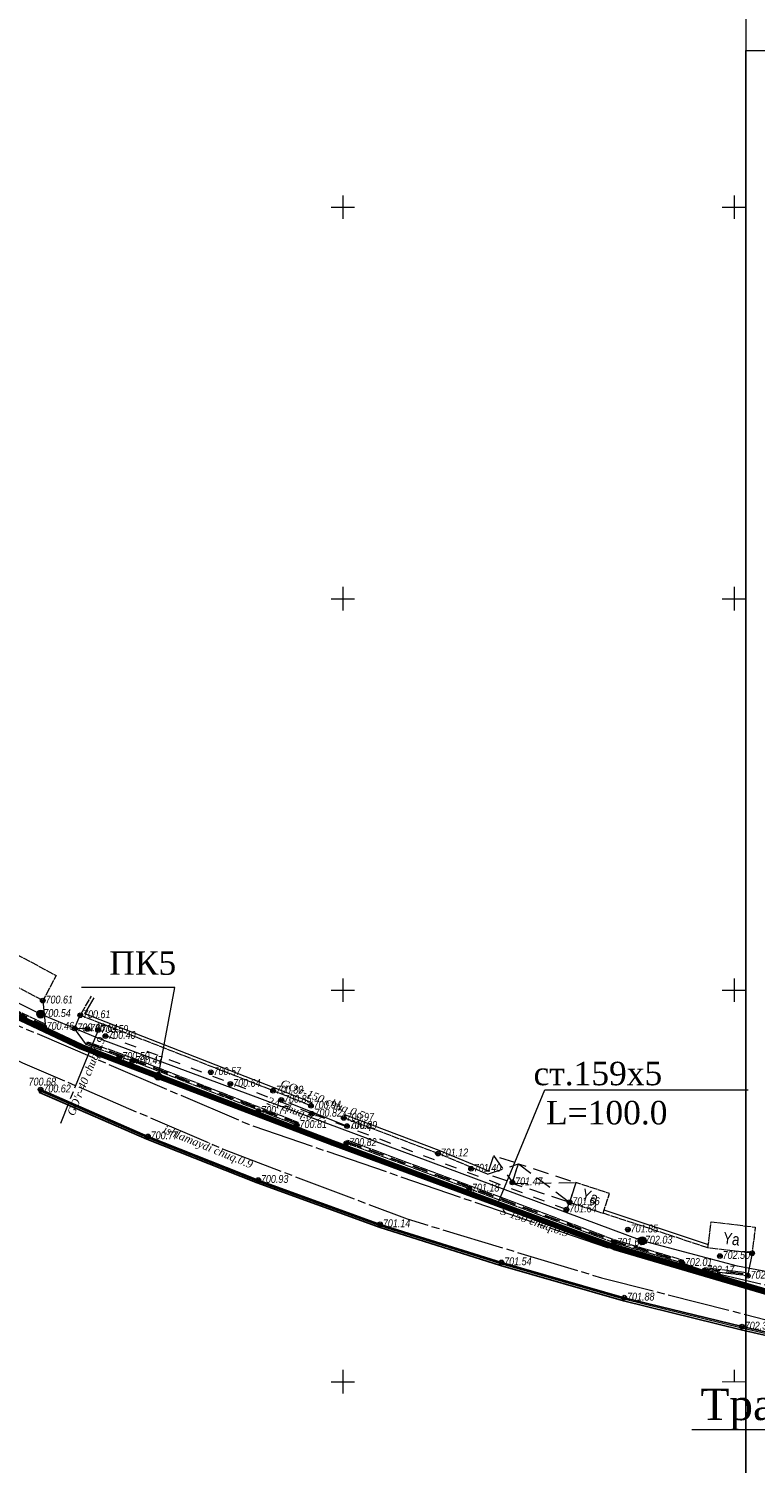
# Model space of a CAD drawing. Header units: millimetres. Extents: x 366033 to 446362, y 4247208 to 4265071.
# Tile 70 of 159: x 434975 to 435068, y 4254321 to 4254505. Entities that reach past the tile are written whole.
import ezdxf
from ezdxf import colors
from ezdxf.entities.mleader import LeaderData, LeaderLine
from ezdxf.enums import TextEntityAlignment as Align
from ezdxf.math import Vec2, Vec3

# ---------------------------------------------------------------- set-up
doc = ezdxf.new("R2010")
doc.units = ezdxf.units.MM
doc.header["$PDMODE"] = 32
doc.header["$PDSIZE"] = 0.6
for name, pattern in [('Auto_Street_NotBorder_Line_m1', [3, 1.5, -1.5]), ('Build_Contour_Canopy_m1', [3, 2, -1]), ('Build_Contour_Notresid_m1', [1, 1, 0]), ('Build_Contour_Resid_m1', [1, 1, 0]), ('Commnctn_Gas_Line_Unground_m1', [10, 8, -0.5, 1, -0.5]), ('Commnctn_Waterpipes_Line_Unground_m1', [10, 8, -0.5, 1, -0.5]), ('Fence_Stone_Contour_Mr1m_m1', [1, 1, 0]), ('Hydrotech_Tray_Gutter_m1', [1, 1, 0]), ('Hydrotech_Tray_Water_m1', [3, 2, -1])]:
    doc.linetypes.add(name, pattern=pattern)
for name, color, linetype, lineweight, true_color in [('AUTO#_ROADS_EXIST_L', 7, 'Continuous', 15, 0x000000), ('COMMN_OBJCT_#####_B', 7, 'Continuous', 15, 0x000000), ('COMMN_OBJCT_CONCT_L', 7, 'Continuous', 15, 0x000000), ('COMMN_OBJCT_CONCT_T', 7, 'Continuous', 15, 0x000000), ('COMMN_OBJCT_WATER_L', 7, 'Continuous', 15, 0x000000), ('COMMN_OBJCT_WATER_T', 7, 'Continuous', 15, 0x000000), ('COMMN_OBJCT_WELL#_B', 7, 'Continuous', 15, 0x000000), ('FENCE_GRDRL_#####_B', 7, 'Continuous', 15, 0x000000)]:
    doc.layers.add(name, color=color, linetype=linetype, lineweight=lineweight, true_color=true_color)
for name, color, linetype, true_color in [('BUILD_CANOP_CNTUR_P', 7, 'Continuous', 0x000000), ('BUILD_NORES_CNTUR_P', 7, 'Continuous', 0x000000), ('BUILD_NORES_TITLE_T', 7, 'Continuous', 0x000000), ('BUILD_RESID_CNTUR_P', 7, 'Continuous', 0x000000), ('COMMN_OBJCT_GAS##_L', 7, 'Continuous', 0x000000), ('COMMN_OBJCT_GAS##_T', 7, 'Continuous', 0x000000), ('FENCE_GRDRL_#####_L', 7, 'Continuous', 0x000000), ('GEODS_POINT_GRID#_B', 7, 'Continuous', 0x000000), ('HYDRO_TECHN_CNSTR_L', 7, 'Continuous', 0x000000), ('RELEF_POINT_PICKT_B', 7, 'Continuous', 0x000000), ('RELEF_POINT_PICKT_T', 7, 'Continuous', 0x000000)]:
    doc.layers.add(name, color=color, linetype=linetype, true_color=true_color)
doc.layers.add('КАБЕЛ', color=20, linetype='Continuous', lineweight=50)
doc.layers.add('стен', color=7, linetype='Continuous')
doc.styles.add('ISOPEUR', font='isocpeui.ttf')
doc.styles.add('БМ-431 (Times New Roman К)', font='timesi.ttf', dxfattribs={"height": 1})
doc.styles.add('Д-431 (Arial Narrow К)', font='ARIALNI.TTF', dxfattribs={"height": 1})
doc.styles.add('Р-131 (Arial Narrow)', font='ARIALN.TTF', dxfattribs={"height": 1})
doc.linetypes.add('Auto_Material_Border_Line_m1', pattern='A,0,[3,Topography.shx,S=0.5,R=0,X=0,Y=0],-0.5', length=0.5)
doc.linetypes.add('Commnctn_Connect_Line_Unground_m1', pattern='A,4,[3,Topography.shx,S=2.5,R=0,X=0,Y=0],4,-0.5,1,-0.5', length=10)
doc.linetypes.add('Fence_Metal_WS_Ls1m_m1', pattern='A,4,-0.5,[34,Topography.shx,S=1,R=0,X=0,Y=0],-0.5', length=5)
doc.linetypes.add('Fence_Stone_Mr1m_08_m1', pattern='A,8,[1,Topography.shx,S=0.8,R=90,X=0,Y=0],0', length=8)

# ---------------------------------------------------------------- blocks, each defined once
blk = doc.blocks.new('Gate_m1')
at = {"layer": 'FENCE_GRDRL_#####_B', "color": 18, "linetype": 'Continuous', "lineweight": 9, "true_color": 0x000000, "const_width": 0.1}
blk.add_lwpolyline([(0, -1), (0, 1)], dxfattribs=at)
blk = doc.blocks.new('PointHight_m1')
at = {"layer": 'RELEF_POINT_PICKT_B', "linetype": 'Continuous', "lineweight": 15, "true_color": 0x000000}
h = blk.add_hatch(color=18, dxfattribs=at)
edge = h.paths.add_edge_path()
edge.add_arc((0, 0), 0.3, 0, 360)
at = {"layer": 'RELEF_POINT_PICKT_B', "color": 18, "linetype": 'Continuous', "lineweight": 15, "true_color": 0x000000}
blk.add_circle((0, 0), 0.3, dxfattribs=at)
blk.add_point((0, 0), dxfattribs=at)
blk = doc.blocks.new('CrossCoord_m1')
at = {"layer": 'GEODS_POINT_GRID#_B', "color": 3, "lineweight": 20, "true_color": 0x00ff00, "flags": 128}
for points in [[(-3, 0), (3, 0)], [(0, 3), (0, -3)]]:
    blk.add_lwpolyline(points, dxfattribs=at)
blk = doc.blocks.new('WellinspectConnect_m1')
at = {"layer": 'COMMN_OBJCT_WELL#_B', "linetype": 'Continuous', "lineweight": 13, "true_color": 0xfffffe}
blk.add_hatch(color=7, dxfattribs=at).paths.add_polyline_path([(-1, 0, 1), (1, 0, 1)])
at = {"layer": 'COMMN_OBJCT_WELL#_B', "color": 18, "linetype": 'Continuous', "lineweight": 13, "true_color": 0x000000}
for p, q in [((0, 0), (-0.87, -0.5)), ((0, 0), (0, 1)), ((0.87, -0.5), (0, 0))]:
    blk.add_line(p, q, dxfattribs=at)
blk.add_circle((0, 0), 1, dxfattribs=at)
blk = doc.blocks.new('CommnctnExit_m1')
at = {"layer": 'COMMN_OBJCT_#####_B', "linetype": 'Continuous', "lineweight": 13, "true_color": 0x000000}
h = blk.add_hatch(color=18, dxfattribs=at)
edge = h.paths.add_edge_path()
edge.add_arc((0, 0), 0.32, 0, 360)
at = {"layer": 'COMMN_OBJCT_#####_B', "color": 18, "linetype": 'Continuous', "lineweight": 13, "true_color": 0x000000}
blk.add_circle((0, 0), 0.32, dxfattribs=at)
at = {"layer": 'COMMN_OBJCT_#####_B', "color": 18, "linetype": 'Continuous', "lineweight": 13, "true_color": 0x000000, "style": 'БМ-431 (Times New Roman К)'}
blk.add_attdef('Nadpis', (1.11, -0.66), '', height=2, dxfattribs=at)

msp = doc.modelspace()

# ---------------------------------------------------------------- hatches: boundary and pattern name
at = {"layer": 'стен'}
h = msp.add_hatch(color=256, dxfattribs=at)
h.dxf.hatch_style = 1
edge = h.paths.add_edge_path()
edge.add_arc((434991.838, 4254370.743), 0.45, 0, 360)

# ---------------------------------------------------------------- linework, layer by layer
at = {"color": 6, "lineweight": 100, "elevation": -714.51, "flags": 128}
msp.add_lwpolyline([(435070.461, 4254342.947), (435050.165, 4254348.912), (435014.102, 4254362.234), (434982, 4254374.503), (434958.95, 4254385.334), (434928.843, 4254400.823), (434878.672, 4254429.638), (434862.661, 4254438.613), (434835.913, 4254453.324), (434813.326, 4254464.584), (434763.96, 4254484.126), (434731.867, 4254496.755), (434695.067, 4254510.344), (434637.213, 4254531.419), (434627.755, 4254534.877)], dxfattribs=at)
msp.add_circle((434991.838, 4254370.743, -889.812), 0.45)
at = {"layer": 'AUTO#_ROADS_EXIST_L', "color": 18, "linetype": 'Auto_Material_Border_Line_m1', "lineweight": 15, "true_color": 0x000000}
for points, elevation in [([(434977.089, 4254380.399), (434977.404, 4254377.405)], -13.905), ([(434982.687, 4254374.763), (434981.152, 4254376.853)], -714.51), ([(435015.899, 4254362.194), (435015.662, 4254361.623), (435009.404, 4254364.072), (435009.556, 4254364.502)], -13.688), ([(435067.75, 4254348.131), (435067.252, 4254345.65)], -12.211), ([(435061.622, 4254345.907), (435058.816, 4254346.883)], -12.341)]:
    msp.add_lwpolyline(points, dxfattribs=dict(at, elevation=elevation))
at = {"layer": 'AUTO#_ROADS_EXIST_L', "color": 18, "linetype": 'Auto_Street_NotBorder_Line_m1', "lineweight": 15, "true_color": 0x000000, "elevation": -12.951}
msp.add_lwpolyline([(435044.417, 4254354.651), (435044.025, 4254353.721), (435011.467, 4254365.951), (434982.786, 4254376.796), (434981.152, 4254376.853), (434981.88, 4254378.529)], dxfattribs=at)
at = {"layer": 'BUILD_CANOP_CNTUR_P', "color": 18, "linetype": 'Build_Contour_Canopy_m1', "lineweight": 13, "true_color": 0x000000, "elevation": -714.51, "flags": 128}
for points in [[(435037.108, 4254357.191), (435037.884, 4254359.565), (435034.708, 4254360.602), (435033.933, 4254358.229)], [(435045.237, 4254357.161), (435044.417, 4254354.651), (435037.063, 4254357.054), (435037.884, 4254359.565)]]:
    msp.add_lwpolyline(points, close=True, dxfattribs=at)
for points in [[(435034.708, 4254360.602), (435037.108, 4254357.191)], [(435033.933, 4254358.229), (435037.884, 4254359.565)], [(435037.884, 4254359.565), (435044.417, 4254354.651)], [(435037.063, 4254357.054), (435045.237, 4254357.161)]]:
    msp.add_lwpolyline(points, dxfattribs=at)
at = {"layer": 'BUILD_NORES_CNTUR_P', "color": 18, "linetype": 'Build_Contour_Notresid_m1', "lineweight": 13, "true_color": 0x000000, "elevation": -714.51, "flags": 128}
for points in [[(435044.417, 4254354.651), (435048.711, 4254353.247), (435049.531, 4254355.758), (435045.237, 4254357.161)], [(435067.75, 4254348.131), (435062.113, 4254348.822), (435062.522, 4254352.161), (435068.16, 4254351.47)]]:
    msp.add_lwpolyline(points, close=True, dxfattribs=at)
at = {"layer": 'BUILD_RESID_CNTUR_P', "color": 18, "linetype": 'Build_Contour_Resid_m1', "lineweight": 13, "true_color": 0x000000, "elevation": -714.51, "flags": 128}
msp.add_lwpolyline([(434977.089, 4254380.399), (434968.822, 4254384.788), (434970.53, 4254388.006), (434978.798, 4254383.617)], close=True, dxfattribs=at)
at = {"layer": 'COMMN_OBJCT_CONCT_L', "color": 3, "linetype": 'Commnctn_Connect_Line_Unground_m1', "lineweight": 15, "true_color": 0x00ff00, "elevation": -714.51, "flags": 128}
msp.add_lwpolyline([(436184.556, 4254128.585), (436137.121, 4254137.455), (436098.863, 4254145.761), (436053.043, 4254154.725), (435976.14, 4254169.501), (435914.714, 4254181.621), (435867.913, 4254191.891), (435810.447, 4254202.947), (435763.416, 4254209.509), (435674.73, 4254227.23), (435569.071, 4254248.908), (435467.291, 4254269.454), (435408.388, 4254280.557), (435327.349, 4254296.502), (435302.967, 4254299.322), (435255.619, 4254307.386), (435185.046, 4254322.281), (435163.855, 4254326.708), (435072.4, 4254345.265), (435065.887, 4254346.507), (435053.704, 4254349.733), (434984.352, 4254375.502), (434976.813, 4254378.679), (434942.059, 4254395.937), (434917.129, 4254409.81), (434878.384, 4254431.54), (434840.868, 4254452.407), (434829.473, 4254459.566), (434822.463, 4254462.686), (434757.836, 4254488.677), (434706.192, 4254508.002), (434707.042, 4254511.031)], dxfattribs=at)
at = {"layer": 'COMMN_OBJCT_GAS##_L', "color": 30, "linetype": 'Commnctn_Gas_Line_Unground_m1', "lineweight": 15, "true_color": 0xff7d00, "elevation": -714.51, "flags": 128}
for points in [[(434984.158, 4254376.646), (434979.344, 4254364.728)], [(435015.97, 4254364.383), (435007.577, 4254367.728)]]:
    msp.add_lwpolyline(points, dxfattribs=at)
at = {"layer": 'COMMN_OBJCT_WATER_L', "color": 5, "linetype": 'Commnctn_Waterpipes_Line_Unground_m1', "lineweight": 15, "true_color": 0x0000ff, "elevation": -714.51, "flags": 128}
for points in [[(436635.431, 4253956.374), (436623.108, 4253962.081), (436549.359, 4253995.928), (436470.556, 4254030.424), (436377.97, 4254069.481), (436339.074, 4254085), (436308.564, 4254095.002), (436262.207, 4254107.167), (436190.096, 4254123.386), (436132.765, 4254134.319), (436005.58, 4254160.6), (435957.171, 4254169.432), (435929.451, 4254175.478), (435885.987, 4254183.66), (435857.598, 4254189.567), (435807.508, 4254199.484), (435757.924, 4254207.291), (435669.861, 4254224.35), (435547.758, 4254249.622), (435468.309, 4254265.763), (435400.128, 4254278.707), (435372.738, 4254283.833), (435322.184, 4254293.41), (435278.561, 4254299.636), (435211.518, 4254313.655), (435155.293, 4254325.098), (435073.452, 4254343.121), (435049.547, 4254348.71), (435003.491, 4254364.533), (434968.299, 4254379.609), (434936.75, 4254395.394), (434894.744, 4254419.048), (434826.464, 4254456.708), (434820.257, 4254459.317), (434780.507, 4254475.739), (434754.018, 4254486.244), (434721.127, 4254497.954), (434672.168, 4254516.575), (434609.056, 4254538.83)], [(434607.527, 4254534.963), (434655.696, 4254517.792), (434696.994, 4254502.211), (434766.939, 4254475.973), (434797.387, 4254464.287), (434824.539, 4254452.042), (434863.942, 4254431.728), (434904.86, 4254408.771), (434936.256, 4254391.805), (434961.798, 4254378.524), (434974.516, 4254372.471), (435000.278, 4254361.373), (435023.658, 4254352.51), (435048.497, 4254345.01), (435076.914, 4254337.757), (435106.004, 4254331.349), (435168.448, 4254318.315), (435237.831, 4254304.696), (435277.78, 4254296.011), (435322.434, 4254289.217), (435409.4, 4254273.323), (435480.671, 4254258.946), (435618.741, 4254230.717), (435670.066, 4254220.533), (435773.734, 4254200.849), (435808.92, 4254194.214), (435897.732, 4254176.887), (435957.836, 4254165.657), (436006.601, 4254156.191), (436073.111, 4254143.077), (436131.432, 4254130.626), (436186.145, 4254119.496), (436253.426, 4254105.244), (436306.424, 4254090.749), (436339.398, 4254079.598), (436375.576, 4254065.713), (436439.622, 4254037.712), (436538.62, 4253995.074), (436630.489, 4253952.92)]]:
    msp.add_lwpolyline(points, dxfattribs=at)
at = {"layer": 'FENCE_GRDRL_#####_L', "color": 18, "linetype": 'Fence_Stone_Contour_Mr1m_m1', "lineweight": 13, "true_color": 0x000000, "elevation": -714.51, "flags": 128}
for points in [[(435011.361, 4254366.979), (435006.532, 4254368.894), (434981.88, 4254378.529), (434983.304, 4254380.953)], [(435033.933, 4254358.229), (435027.605, 4254360.872), (435015.565, 4254365.422)], [(435062.113, 4254348.822), (435048.711, 4254353.247)]]:
    msp.add_lwpolyline(points, dxfattribs=at)
at = {"layer": 'FENCE_GRDRL_#####_L', "color": 18, "linetype": 'Fence_Stone_Mr1m_08_m1', "lineweight": 13, "true_color": 0x000000, "elevation": -714.51, "flags": 128}
for points in [[(435011.5, 4254367.354), (435006.678, 4254369.267), (434982.462, 4254378.731), (434983.649, 4254380.75)], [(435034.087, 4254358.598), (435027.753, 4254361.244), (435015.706, 4254365.797)], [(435062.162, 4254349.227), (435048.836, 4254353.627)]]:
    msp.add_lwpolyline(points, dxfattribs=at)
at = {"layer": 'FENCE_GRDRL_#####_L', "color": 18, "true_color": 0x000000, "elevation": -714.51, "flags": 128}
msp.add_lwpolyline([(435084.792, 4254334.143), (435066.372, 4254338.372), (435051.313, 4254342.076), (435035.596, 4254346.59), (435020.223, 4254351.406), (435004.482, 4254357.114), (434990.379, 4254362.693), (434976.649, 4254368.675), (434976.809, 4254369.042), (434990.532, 4254363.063), (435004.624, 4254357.488), (435020.351, 4254351.785), (435035.711, 4254346.973), (435051.416, 4254342.462), (435066.464, 4254338.761), (435084.88, 4254334.534)], dxfattribs=at)
at = {"layer": 'FENCE_GRDRL_#####_L', "color": 18, "linetype": 'Fence_Metal_WS_Ls1m_m1', "lineweight": 13, "true_color": 0x000000, "elevation": -714.51, "flags": 128}
msp.add_lwpolyline([(435277.034, 4254295.197), (435262.186, 4254297.907), (435246.495, 4254300.839), (435226.021, 4254304.733), (435206.63, 4254308.59), (435186.716, 4254312.833), (435167.362, 4254316.765), (435146.79, 4254321.192), (435124.286, 4254325.887), (435104.581, 4254329.985), (435084.836, 4254334.338), (435066.418, 4254338.566), (435051.365, 4254342.269), (435035.653, 4254346.782), (435020.287, 4254351.596), (435004.553, 4254357.301), (434990.456, 4254362.878), (434976.729, 4254368.858)], dxfattribs=at)
at = {"layer": 'HYDRO_TECHN_CNSTR_L', "color": 18, "linetype": 'Hydrotech_Tray_Gutter_m1', "lineweight": 15, "true_color": 0x000000, "elevation": -714.51, "flags": 128}
for points in [[(434914.912, 4254409.873), (434938.641, 4254396.7), (434965.018, 4254383.379), (434977.404, 4254377.405), (434977.23, 4254377.044), (434964.843, 4254383.019), (434938.455, 4254396.346), (434914.714, 4254409.525)], [(435009.556, 4254364.502), (434988.542, 4254372.672), (434982.687, 4254374.763), (434982.806, 4254375.145), (434988.68, 4254373.048), (435009.701, 4254364.874)], [(435016.034, 4254362.57), (435031.727, 4254356.757), (435050.251, 4254349.836), (435058.929, 4254347.266), (435058.816, 4254346.883), (435050.13, 4254349.454), (435031.589, 4254356.381), (435015.899, 4254362.194)], [(435061.684, 4254346.302), (435067.252, 4254345.65), (435067.205, 4254345.253), (435061.622, 4254345.907)]]:
    msp.add_lwpolyline(points, close=True, dxfattribs=at)
at = {"layer": 'HYDRO_TECHN_CNSTR_L', "color": 3, "linetype": 'Hydrotech_Tray_Water_m1', "lineweight": 25, "true_color": 0x00ff00, "elevation": -714.51, "flags": 128}
for points in [[(434914.813, 4254409.699), (434938.548, 4254396.523), (434964.931, 4254383.199), (434977.317, 4254377.225)], [(434982.747, 4254374.954), (434988.611, 4254372.86), (435009.629, 4254364.688)], [(435015.967, 4254362.382), (435031.658, 4254356.569), (435050.191, 4254349.645), (435058.872, 4254347.074)], [(435061.653, 4254346.105), (435067.228, 4254345.452)]]:
    msp.add_lwpolyline(points, dxfattribs=at)

# ---------------------------------------------------------------- block references
at = {"layer": 'COMMN_OBJCT_#####_B', "color": 18, "true_color": 0x000000, "xscale": 0.5, "yscale": 0.5, "zscale": 0.5}
msp.add_blockref('CommnctnExit_m1', (435015.97, 4254364.383, -13.625), dxfattribs=at).add_auto_attribs({'Nadpis': 'chiq.'})
at = {"layer": 'COMMN_OBJCT_WELL#_B', "color": 18, "true_color": 0x000000, "xscale": 0.5, "yscale": 0.5, "zscale": 0.5}
for p in [(434976.813, 4254378.679, -714.51), (435053.704, 4254349.733, -714.51)]:
    msp.add_blockref('WellinspectConnect_m1', p, dxfattribs=at)
at = {"layer": 'FENCE_GRDRL_#####_B', "color": 18, "true_color": 0x000000, "xscale": 0.4999999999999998, "yscale": 0.4999999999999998, "zscale": 0.4999999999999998, "rotation": 339.2978579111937}
for p in [(435011.432, 4254367.166, -13.571), (435015.636, 4254365.61, -13.542)]:
    msp.add_blockref('Gate_m1', p, dxfattribs=at)
at = {"layer": 'GEODS_POINT_GRID#_B', "color": 3, "true_color": 0x00ff00, "xscale": 0.5, "yscale": 0.5, "zscale": 0.5}
for p in [(435015.442, 4254481.728, -714.51), (435065.442, 4254481.728, -714.51), (435015.442, 4254431.728, -714.51), (435065.442, 4254431.728, -714.51), (435015.442, 4254381.728, -714.51), (435065.442, 4254381.728, -714.51), (435015.442, 4254331.728, -714.51), (435065.442, 4254331.728, -714.51)]:
    msp.add_blockref('CrossCoord_m1', p, dxfattribs=at)
at = {"layer": 'RELEF_POINT_PICKT_B', "color": 18, "true_color": 0x000000, "xscale": 0.5, "yscale": 0.5, "zscale": 0.5}
for p in [(434977.089, 4254380.399, -13.905), (434976.813, 4254378.679, -13.975), (434981.88, 4254378.529, -13.897), (434977.23, 4254377.044, -14.047), (434981.152, 4254376.853, -14.046), (434982.786, 4254376.796, -13.867), (434984.158, 4254376.646, -13.921), (434985.104, 4254375.874, -14.113), (434986.881, 4254373.188, -14.011), (434988.542, 4254372.672, -14.039), (434998.568, 4254371.26, -13.937), (435001.07, 4254369.754, -13.875), (434976.809, 4254369.042, -13.893), (435006.532, 4254368.894, -13.706), (435007.577, 4254367.728, -13.656), (435004.651, 4254366.287, -13.744), (435011.361, 4254366.979, -13.571), (435011.467, 4254365.951, -13.693), (435009.556, 4254364.502, -13.701), (435015.565, 4254365.422, -13.542), (435015.97, 4254364.383, -13.625), (434990.532, 4254363.063, -13.74), (435015.899, 4254362.194, -13.688), (435027.605, 4254360.872, -13.386), (435031.833, 4254358.919, -13.114), (435004.624, 4254357.488, -13.576), (435031.589, 4254356.381, -13.331), (435037.108, 4254357.191, -13.045), (435044.417, 4254354.651, -12.951), (435044.025, 4254353.721, -12.867), (435020.207, 4254351.83, -13.373), (435051.873, 4254351.163, -12.662), (435050.13, 4254349.454, -12.845), (435053.704, 4254349.733, -12.485), (435063.631, 4254347.781, -12.01), (435067.75, 4254348.131, -12.211), (435035.711, 4254346.973, -12.972), (435058.816, 4254346.883, -12.504), (435061.622, 4254345.907, -12.341), (435067.205, 4254345.253, -12.314), (435051.416, 4254342.462, -12.626), (435066.464, 4254338.761, -12.209)]:
    msp.add_blockref('PointHight_m1', p, dxfattribs=at)

# ---------------------------------------------------------------- texts
at = {"layer": 'BUILD_NORES_TITLE_T', "color": 18, "true_color": 0x000000, "style": 'Р-131 (Arial Narrow)'}
for rotation, p in [(341.90071, (435047.03, 4254355.375, -714.51)), (353.00886, (435065.114, 4254349.965, -714.51))]:
    msp.add_text('Ya', height=1.5, rotation=rotation, dxfattribs=at).set_placement(p, align=Align.MIDDLE)
at = {"layer": 'COMMN_OBJCT_CONCT_T', "color": 18, "linetype": 'Continuous', "true_color": 0x000000, "style": 'БМ-431 (Times New Roman К)'}
msp.add_text('2A chuq.0.7', height=1, rotation=339.61708, dxfattribs=at).set_placement((435009.182, 4254366.276, -714.51), align=Align.MIDDLE)
at = {"layer": 'COMMN_OBJCT_GAS##_T', "color": 18, "linetype": 'Continuous', "true_color": 0x000000, "style": 'БМ-431 (Times New Roman К)'}
for s, rotation, p in [("GO'r-40 chuq 0.9", 68.00713, (434982.758, 4254370.687, -714.51)), ("GO'r-150 chuq 0.5", 338.26891, (435012.82, 4254367.67, -714.51))]:
    msp.add_text(s, height=1, rotation=rotation, dxfattribs=at).set_placement(p, align=Align.MIDDLE)
at = {"layer": 'COMMN_OBJCT_WATER_T', "color": 18, "linetype": 'Continuous', "true_color": 0x000000, "style": 'БМ-431 (Times New Roman К)'}
for s, rotation, p in [('ishlamaydi chuq.0.9', 337.79047, (434998.162, 4254361.59, -714.51)), ('S-150 chuq.0.9', 341.03915, (435039.924, 4254352.016, -714.51))]:
    msp.add_text(s, height=1, rotation=rotation, dxfattribs=at).set_placement(p, align=Align.MIDDLE)
at = {"layer": 'RELEF_POINT_PICKT_T', "color": 18, "true_color": 0x000000, "style": 'Д-431 (Arial Narrow К)'}
for s, p in [('700.61', (434977.439, 4254380.534, -13.905)), ('700.54', (434977.163, 4254378.814, -13.975)), ('700.61', (434982.23, 4254378.664, -13.897)), ('700.46', (434977.58, 4254377.179, -14.047)), ('700.46', (434981.502, 4254376.988, -14.046)), ('700.64', (434983.136, 4254376.931, -13.867)), ('700.59', (434984.508, 4254376.781, -13.921)), ('700.40', (434985.454, 4254376.009, -14.113)), ('700.50', (434987.231, 4254373.323, -14.011)), ('700.47', (434988.892, 4254372.807, -14.039)), ('700.57', (434998.918, 4254371.395, -13.937)), ('700.68', (434975.277, 4254370.054, -13.832)), ('700.62', (434977.159, 4254369.177, -13.893)), ('700.64', (435001.42, 4254369.889, -13.875)), ('700.80', (435006.882, 4254369.029, -13.706)), ('700.85', (435007.927, 4254367.863, -13.656)), ('700.77', (435005.001, 4254366.422, -13.744)), ('700.94', (435011.711, 4254367.114, -13.571)), ('700.82', (435011.817, 4254366.086, -13.693)), ('700.97', (435015.915, 4254365.557, -13.542)), ('700.81', (435009.906, 4254364.637, -13.701)), ('700.89', (435016.32, 4254364.518, -13.625)), ('700.77', (434990.882, 4254363.198, -13.74)), ('700.82', (435016.249, 4254362.329, -13.688)), ('701.12', (435027.955, 4254361.007, -13.386)), ('701.40', (435032.183, 4254359.054, -13.114)), ('700.93', (435004.974, 4254357.623, -13.576)), ('701.18', (435031.939, 4254356.516, -13.331)), ('701.47', (435037.458, 4254357.326, -13.045)), ('701.56', (435044.767, 4254354.786, -12.951)), ('701.64', (435044.375, 4254353.856, -12.867)), ('701.14', (435020.557, 4254351.965, -13.373)), ('701.85', (435052.223, 4254351.298, -12.662)), ('701.67', (435050.48, 4254349.589, -12.845)), ('702.03', (435054.054, 4254349.868, -12.485)), ('701.54', (435036.061, 4254347.108, -12.972)), ('702.01', (435059.166, 4254347.018, -12.504)), ('702.50', (435063.981, 4254347.916, -12.01)), ('702.17', (435061.972, 4254346.042, -12.341)), ('702.20', (435067.555, 4254345.388, -12.314)), ('701.88', (435051.766, 4254342.597, -12.626)), ('702.30', (435066.814, 4254338.896, -12.209))]:
    msp.add_text(s, height=1, dxfattribs=at).set_placement(p, align=Align.MIDDLE_LEFT)

# ---------------------------------------------------------------- next in the draw order: leaders
at = {"layer": 'КАБЕЛ', "color": 6, "lineweight": 25}
ml = msp.add_multileader_mtext('Standard', dxfattribs=at)
ml.set_content('{\\fTimes New Roman|b0|i0|c204|p18;\\H0.75x;\\C1;ПК5\\H1.33334x; }', color=159, style='ISOPEUR')
ml.set_leader_properties(lineweight=20)
ml.build(insert=Vec2(0, 0))
ml.multileader.update_dxf_attribs({"text_left_attachment_type": 6, "text_right_attachment_type": 6, "dogleg_length": 74.065, "arrow_head_size": 0.143})
ctx = ml.context
ctx.base_point, ctx.char_height, ctx.arrow_head_size, ctx.landing_gap_size, ctx.plane_origin = Vec3(434985.794, 4254382.097, -714.51), 4.00002, 0.143, 0.0713, Vec3(435025.364, 4254312.705, -714.51)
ctx.left_attachment, ctx.right_attachment, ctx.text_align_type = 6, 6, 1
notes = []
notes.append((ctx, [(1, (1, 1, 0), (434993.963, 4254382.097, -714.51), (-1, 0), 0.0298, [(0, [(434991.838, 4254370.743, -714.51)], 0, [])])]))
ctx.mtext.insert, ctx.mtext.width, ctx.mtext.defined_height, ctx.mtext.alignment, ctx.mtext.flow_direction = Vec3(434989.864, 4254386.697, -714.51), 13.47021, 4.027, 2, 5
ctx.mtext.has_bg_fill, ctx.mtext.bg_color, ctx.mtext.bg_scale_factor, ctx.mtext.bg_transparency, ctx.mtext.use_window_bg_color = 1, -1073741824, 1.2, 0, 1
ml = msp.add_multileader_mtext('Standard', dxfattribs=at)
ml.set_content('{\\fTimes New Roman|b0|i0|c204|p18;\\C1;ст.159х5   L=100.0}', color=159, style='ISOPEUR')
ml.set_leader_properties(lineweight=20)
ml.build(insert=Vec2(0, 0))
ml.multileader.update_dxf_attribs({"text_left_attachment_type": 6, "text_right_attachment_type": 6, "dogleg_length": 74.065, "arrow_head_size": 0.143})
ctx = ml.context
ctx.base_point, ctx.char_height, ctx.arrow_head_size, ctx.landing_gap_size, ctx.plane_origin = Vec3(435041.282, 4254368.997, -714.51), 3, 0.143, 0.0713, Vec3(435099.915, 4254317.37, -714.51)
ctx.left_attachment, ctx.right_attachment, ctx.text_align_type = 6, 6, 1
notes.append((ctx, [(0, (1, 1, 0), (435041.252, 4254368.997, -714.51), (1, 0), 0.0298, [(0, [(435035.247, 4254354.423, -714.51)], 0, [])])]))
ctx.mtext.insert, ctx.mtext.width, ctx.mtext.defined_height, ctx.mtext.alignment, ctx.mtext.flow_direction = Vec3(435049.173, 4254372.597, -714.51), 25.62627, 6.92, 2, 5
ctx.mtext.has_bg_fill, ctx.mtext.bg_color, ctx.mtext.bg_scale_factor, ctx.mtext.bg_transparency, ctx.mtext.use_window_bg_color = 1, -1073741824, 1.2, 0, 1
ml = msp.add_multileader_mtext('Standard', dxfattribs=at)
ml.set_content('{\\fTimes New Roman|b0|i0|c204|p18;\\C6;Трасса №2}', color=159, style='ISOPEUR')
ml.set_leader_properties(lineweight=20)
ml.build(insert=Vec2(0, 0))
ml.multileader.update_dxf_attribs({"text_left_attachment_type": 6, "text_right_attachment_type": 6, "dogleg_length": 74.065, "arrow_head_size": 0.143})
ctx = ml.context
ctx.base_point, ctx.char_height, ctx.arrow_head_size, ctx.landing_gap_size, ctx.plane_origin = Vec3(435061.609, 4254325.567, -714.51), 4.00002, 0.143, 0.0713, Vec3(435116.496, 4254252.504, -714.51)
ctx.left_attachment, ctx.right_attachment, ctx.text_align_type = 6, 6, 1
notes.append((ctx, [(1, (1, 1, 0), (435088.469, 4254325.567, -714.51), (-1, 0), 0.0298, [(0, [(435098.329, 4254338.091, -714.51)], 0, [])])]))
ctx.mtext.insert, ctx.mtext.width, ctx.mtext.alignment, ctx.mtext.flow_direction = Vec3(435075.024, 4254330.831, -714.51), 30.14425, 2, 5
ctx.mtext.has_bg_fill, ctx.mtext.bg_color, ctx.mtext.bg_scale_factor, ctx.mtext.bg_transparency, ctx.mtext.use_window_bg_color = 1, -1073741824, 1.2, 0, 1
for ctx, leaders in notes:
    for number, flags, end, landing, length, lines in leaders:
        leader = LeaderData()
        leader.index, (leader.has_last_leader_line, leader.has_dogleg_vector, leader.attachment_direction) = number, flags
        leader.last_leader_point, leader.dogleg_vector, leader.dogleg_length = Vec3(end), Vec3(landing), length
        for number, points, colour, breaks in lines:
            line = LeaderLine()
            line.index, line.vertices, line.color, line.breaks = number, Vec3.list(points), colors.encode_raw_color(colour), breaks
            leader.lines.append(line)
        ctx.leaders.append(leader)

# ---------------------------------------------------------------- next in the draw order: linework, layer by layer
at = {"color": 0, "lineweight": 0, "elevation": -714.51}
for points in [[(434472.942, 4254601.728), (435066.942, 4254601.728), (435066.942, 4254181.728), (434472.942, 4254181.728)], [(435066.942, 4254501.728), (435660.942, 4254501.728), (435660.942, 4254081.728), (435066.942, 4254081.728)]]:
    msp.add_lwpolyline(points, close=True, dxfattribs=at)

doc.saveas('drawing.dxf')
